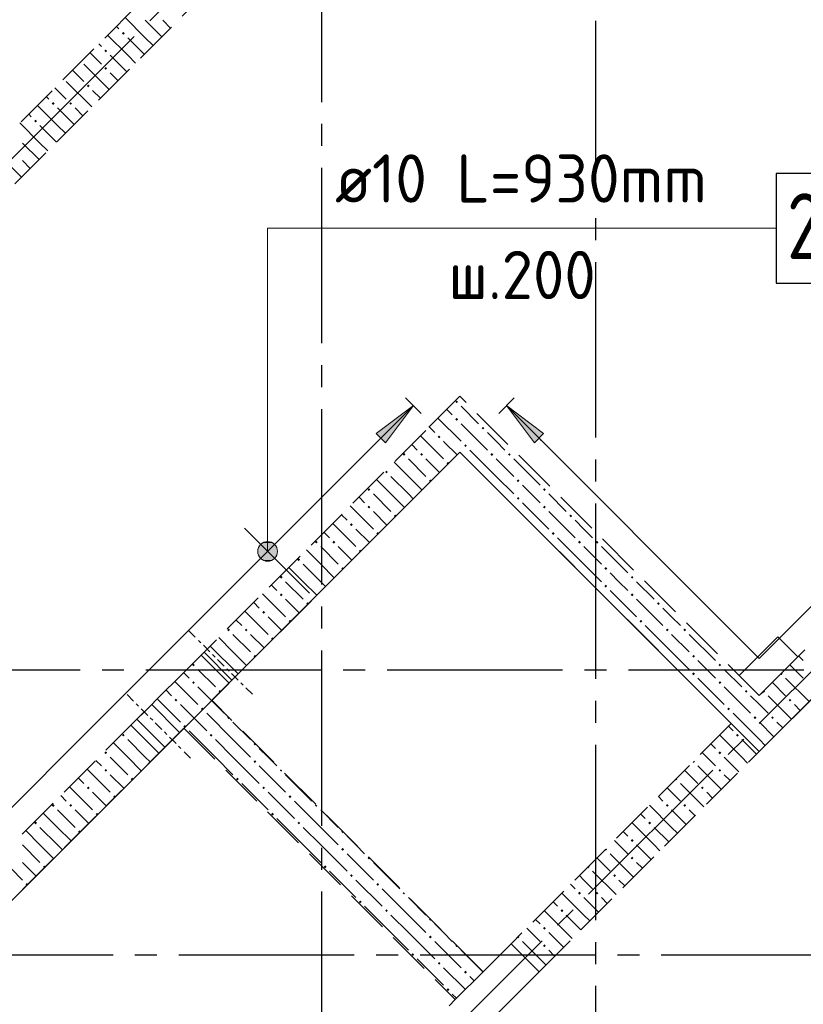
# Model space of a CAD drawing. Header units: millimetres. Extents: x 0 to 43617, y 0 to 59400.
# Tile 14 of 30: x 20448 to 24021, y 24306 to 28795. Entities that reach past the tile are written whole.
import ezdxf

# ---------------------------------------------------------------- set-up
doc = ezdxf.new("R2010")
doc.units = ezdxf.units.MM
doc.linetypes.add('______2', pattern=[270, 200, -70])
doc.linetypes.add('______5', pattern=[1100, 800, -100, 100, -100])
doc.layers.add('ЖБ Перекрытие верхний уровень', color=7, linetype='Continuous', lineweight=25, true_color=0xe0e0ff)
doc.layers.add('ЖБ Стена верхний уровень', color=7, linetype='Continuous', lineweight=25, true_color=0x006e00)
for name, color, linetype, lineweight in [('Макрос окна_ макрос двери', 7, 'Continuous', 18), ('Обрамление П-обр. равн.', 7, 'Continuous', 25), ('Оси', 40, '______5', 18), ('Позиционная метка линия выноска', 7, 'Continuous', 13), ('Позиционная метка номер позиции', 7, 'Continuous', 13)]:
    doc.layers.add(name, color=color, linetype=linetype, lineweight=lineweight)
doc.styles.add('ISOCPEUR', font='txt')

msp = doc.modelspace()

# ---------------------------------------------------------------- hatches: boundary and pattern name
at = {"layer": 'ЖБ Стена верхний уровень', "linetype": 'Continuous', "lineweight": 18, "transparency": 33554687}
for points in [[(20914.5, 28733.1), (20921, 28739.6), (20927.4, 28733.1), (20921, 28726.6)], [(20834.5, 28653.1), (20840.9, 28659.6), (20847.4, 28653.1), (20840.9, 28646.6)], [(20834.5, 28573.1), (20840.9, 28579.6), (20847.4, 28573.1), (20840.9, 28566.6)], [(20754.4, 28493.1), (20760.9, 28499.6), (20767.4, 28493.1), (20760.9, 28486.6)], [(20594.5, 28413.1), (20601, 28419.6), (20607.5, 28413.1), (20601, 28406.6)], [(20674.5, 28413.1), (20681, 28419.6), (20687.5, 28413.1), (20681, 28406.6)], [(20514.5, 28333.1), (20521, 28339.6), (20527.4, 28333.1), (20521, 28326.6)], [(22434.5, 27053.1), (22440.9, 27059.6), (22447.4, 27053.1), (22440.9, 27046.6)], [(22434.5, 26973.1), (22440.9, 26979.6), (22447.4, 26973.1), (22440.9, 26966.6)], [(22554.4, 26933.1), (22560.9, 26939.6), (22567.4, 26933.1), (22560.9, 26926.6)], [(22354.4, 26893.1), (22360.9, 26899.6), (22367.4, 26893.1), (22360.9, 26886.6)], [(22474.5, 26853.1), (22481, 26859.6), (22487.5, 26853.1), (22481, 26846.6)], [(22194.5, 26813.1), (22201, 26819.6), (22207.5, 26813.1), (22201, 26806.6)], [(22274.5, 26813.1), (22281, 26819.6), (22287.5, 26813.1), (22281, 26806.6)], [(22594.5, 26813.1), (22601, 26819.6), (22607.5, 26813.1), (22601, 26806.6)], [(22674.5, 26813.1), (22681, 26819.6), (22687.5, 26813.1), (22681, 26806.6)], [(22394.5, 26773.1), (22401, 26779.6), (22406.2, 26774.3), (22399.7, 26767.8)], [(22114.5, 26733.1), (22121, 26739.6), (22127.4, 26733.1), (22121, 26726.6)], [(22314.5, 26693.1), (22321, 26699.6), (22326.2, 26694.3), (22319.7, 26687.8)], [(22714.5, 26693.1), (22721, 26699.6), (22727.4, 26693.1), (22721, 26686.6)], [(22034.5, 26653.1), (22040.9, 26659.6), (22047.4, 26653.1), (22040.9, 26646.6)], [(22714.5, 26613.1), (22721, 26619.6), (22727.4, 26613.1), (22721, 26606.6)], [(22834.5, 26653.1), (22840.9, 26659.6), (22847.4, 26653.1), (22840.9, 26646.6)], [(22034.5, 26573.1), (22040.9, 26579.6), (22047.4, 26573.1), (22040.9, 26566.6)], [(22834.5, 26573.1), (22840.9, 26579.6), (22847.4, 26573.1), (22840.9, 26566.6)], [(22154.4, 26533.1), (22160.9, 26539.6), (22166.2, 26534.3), (22159.7, 26527.8)], [(22954.4, 26533.1), (22960.9, 26539.6), (22967.4, 26533.1), (22960.9, 26526.6)], [(21954.4, 26493.1), (21960.9, 26499.6), (21967.4, 26493.1), (21960.9, 26486.6)], [(22074.5, 26453.1), (22081, 26459.6), (22086.2, 26454.3), (22079.7, 26447.9)], [(22874.5, 26453.1), (22881, 26459.6), (22887.5, 26453.1), (22881, 26446.6)], [(21794.5, 26413.1), (21801, 26419.6), (21807.5, 26413.1), (21801, 26406.6)], [(21874.5, 26413.1), (21881, 26419.6), (21887.5, 26413.1), (21881, 26406.6)], [(22994.5, 26413.1), (23001, 26419.6), (23007.5, 26413.1), (23001, 26406.6)], [(23074.5, 26413.1), (23081, 26419.6), (23087.5, 26413.1), (23081, 26406.6)], [(21994.5, 26373.1), (22001, 26379.6), (22006.2, 26374.3), (21999.7, 26367.8)], [(21714.5, 26333.1), (21721, 26339.6), (21727.4, 26333.1), (21721, 26326.6)], [(21914.5, 26293.1), (21921, 26299.6), (21926.2, 26294.3), (21919.7, 26287.8)], [(23114.5, 26293.1), (23121, 26299.6), (23127.4, 26293.1), (23121, 26286.6)], [(21634.5, 26253.1), (21640.9, 26259.6), (21647.4, 26253.1), (21640.9, 26246.6)], [(23114.5, 26213.1), (23121, 26219.6), (23127.4, 26213.1), (23121, 26206.6)], [(23234.5, 26253.1), (23240.9, 26259.6), (23247.4, 26253.1), (23240.9, 26246.6)], [(21634.5, 26173.1), (21640.9, 26179.6), (21647.4, 26173.1), (21640.9, 26166.6)], [(23234.5, 26173.1), (23240.9, 26179.6), (23247.4, 26173.1), (23240.9, 26166.6)], [(21754.4, 26133.1), (21760.9, 26139.6), (21766.2, 26134.3), (21759.7, 26127.8)], [(23354.4, 26133.1), (23360.9, 26139.6), (23367.4, 26133.1), (23360.9, 26126.6)], [(21554.4, 26093.1), (21560.9, 26099.6), (21567.4, 26093.1), (21560.9, 26086.6)], [(21674.5, 26053.1), (21681, 26059.6), (21686.2, 26054.3), (21679.7, 26047.9)], [(23274.5, 26053.1), (23281, 26059.6), (23287.5, 26053.1), (23281, 26046.6)], [(21394.5, 26013.1), (21401, 26019.6), (21407.5, 26013.1), (21401, 26006.6)], [(21474.5, 26013.1), (21481, 26019.6), (21487.5, 26013.1), (21481, 26006.6)], [(23394.5, 26013.1), (23401, 26019.6), (23407.5, 26013.1), (23401, 26006.6)], [(23474.5, 26013.1), (23481, 26019.6), (23487.5, 26013.1), (23481, 26006.6)], [(21594.5, 25973.1), (21601, 25979.6), (21606.2, 25974.3), (21599.7, 25967.8)], [(21319.2, 25937.9), (21321, 25939.6), (21327.4, 25933.1), (21325.7, 25931.4)], [(21234.5, 25853.1), (21240.9, 25859.6), (21247.4, 25853.1), (21240.9, 25846.6)], [(21514.5, 25893.1), (21521, 25899.6), (21526.2, 25894.3), (21519.7, 25887.8)], [(23514.5, 25893.1), (23521, 25899.6), (23527.4, 25893.1), (23521, 25886.6)], [(23634.5, 25853.1), (23640.9, 25859.6), (23647.4, 25853.1), (23640.9, 25846.6)], [(23514.5, 25813.1), (23521, 25819.6), (23527.4, 25813.1), (23521, 25806.6)], [(23923.7, 25816.9), (23927.4, 25813.1), (23921, 25806.6), (23917.2, 25810.4)], [(21234.5, 25773.1), (21239, 25777.7), (21245.5, 25771.2), (21240.9, 25766.6)], [(21239, 25777.7), (21240.9, 25779.6), (21247.4, 25773.1), (21245.5, 25771.2)], [(23634.5, 25773.1), (23640.9, 25779.6), (23647.4, 25773.1), (23640.9, 25766.6)], [(21354.4, 25733.1), (21360.9, 25739.6), (21366.2, 25734.4), (21359.7, 25727.9)], [(23754.4, 25733.1), (23760.9, 25739.6), (23767.4, 25733.1), (23760.9, 25726.6)], [(23843.7, 25736.9), (23847.4, 25733.1), (23840.9, 25726.6), (23837.2, 25730.4)], [(21154.4, 25693.1), (21160.9, 25699.6), (21167.4, 25693.1), (21160.9, 25686.6)], [(23954.4, 25693.1), (23960.9, 25699.6), (23967.4, 25693.1), (23960.9, 25686.6)], [(21274.5, 25653.1), (21281, 25659.6), (21287.5, 25653.1), (21281, 25646.6)], [(23674.5, 25653.1), (23681, 25659.6), (23687.5, 25653.1), (23681, 25646.6)], [(21394.5, 25613.1), (21399, 25617.7), (21405.5, 25611.2), (21401, 25606.6)], [(23794.5, 25613.1), (23801, 25619.6), (23807.5, 25613.1), (23801, 25606.6)], [(23874.5, 25613.1), (23881, 25619.6), (23887.5, 25613.1), (23881, 25606.6)], [(21194.5, 25573.1), (21201, 25579.6), (21207.5, 25573.1), (21201, 25566.6)], [(20914.5, 25533.1), (20921, 25539.6), (20927.4, 25533.1), (20921, 25526.6)], [(21314.5, 25533.1), (21321, 25539.6), (21327.4, 25533.1), (21321, 25526.6)], [(21514.5, 25493.1), (21519, 25497.7), (21525.5, 25491.2), (21521, 25486.6)], [(23714.5, 25533.1), (23721, 25539.6), (23727.4, 25533.1), (23721, 25526.6)], [(20834.5, 25453.1), (20840.9, 25459.6), (20847.4, 25453.1), (20840.9, 25446.6)], [(23634.5, 25453.1), (23640.9, 25459.6), (23647.4, 25453.1), (23640.9, 25446.6)], [(21514.5, 25413.1), (21521, 25419.6), (21527.4, 25413.1), (21521, 25406.6)], [(23523.7, 25416.9), (23527.4, 25413.1), (23521, 25406.6), (23517.2, 25410.4)], [(20834.5, 25373.1), (20840.9, 25379.6), (20847.4, 25373.1), (20840.9, 25366.6)], [(21634.5, 25373.1), (21639, 25377.7), (21645.5, 25371.2), (21640.9, 25366.6)], [(23634.5, 25373.1), (23640.9, 25379.6), (23647.4, 25373.1), (23640.9, 25366.6)], [(20954.4, 25333.1), (20960.9, 25339.6), (20966.2, 25334.4), (20959.7, 25327.8)], [(21434.5, 25333.1), (21440.9, 25339.6), (21447.4, 25333.1), (21440.9, 25326.6)], [(23443.7, 25336.9), (23447.4, 25333.1), (23440.9, 25326.6), (23437.2, 25330.4)], [(20754.4, 25293.1), (20760.9, 25299.6), (20767.4, 25293.1), (20760.9, 25286.6)], [(21554.4, 25293.1), (21560.9, 25299.6), (21567.4, 25293.1), (21560.9, 25286.6)], [(23554.4, 25293.1), (23560.9, 25299.6), (23567.4, 25293.1), (23560.9, 25286.6)], [(20874.5, 25253.1), (20881, 25259.6), (20886.2, 25254.3), (20879.7, 25247.9)], [(21674.5, 25253.1), (21681, 25259.6), (21687.5, 25253.1), (21681, 25246.6)], [(20594.5, 25213.1), (20601, 25219.6), (20607.5, 25213.1), (20601, 25206.6)], [(20674.5, 25213.1), (20681, 25219.6), (20687.5, 25213.1), (20681, 25206.6)], [(21794.5, 25213.1), (21799, 25217.7), (21805.5, 25211.2), (21801, 25206.6)], [(23394.5, 25213.1), (23401, 25219.6), (23407.5, 25213.1), (23401, 25206.6)], [(23474.5, 25213.1), (23481, 25219.6), (23487.5, 25213.1), (23481, 25206.6)], [(20514.5, 25133.1), (20521, 25139.6), (20527.4, 25133.1), (20521, 25126.6)], [(20794.5, 25173.1), (20801, 25179.6), (20806.2, 25174.3), (20799.7, 25167.8)], [(21594.5, 25173.1), (21601, 25179.6), (21607.5, 25173.1), (21601, 25166.6)], [(21714.5, 25133.1), (21721, 25139.6), (21727.4, 25133.1), (21721, 25126.6)], [(23314.5, 25133.1), (23321, 25139.6), (23327.4, 25133.1), (23321, 25126.6)], [(20714.5, 25093.1), (20721, 25099.6), (20726.2, 25094.3), (20719.7, 25087.8)], [(21914.5, 25093.1), (21919, 25097.7), (21925.5, 25091.2), (21921, 25086.6)], [(23234.5, 25053.1), (23240.9, 25059.6), (23247.4, 25053.1), (23240.9, 25046.6)], [(21914.5, 25013.1), (21921, 25019.6), (21927.4, 25013.1), (21921, 25006.6)], [(23123.7, 25016.9), (23127.4, 25013.1), (23121, 25006.6), (23117.2, 25010.4)], [(22034.5, 24973.1), (22039, 24977.7), (22045.5, 24971.2), (22040.9, 24966.6)], [(23234.5, 24973.1), (23240.9, 24979.6), (23247.4, 24973.1), (23240.9, 24966.6)], [(20554.4, 24933.1), (20560.9, 24939.6), (20566.2, 24934.4), (20559.7, 24927.8)], [(21834.5, 24933.1), (21840.9, 24939.6), (21847.4, 24933.1), (21840.9, 24926.6)], [(23043.7, 24936.9), (23047.4, 24933.1), (23040.9, 24926.6), (23037.2, 24930.4)], [(21954.4, 24893.1), (21960.9, 24899.6), (21967.4, 24893.1), (21960.9, 24886.6)], [(23154.4, 24893.1), (23160.9, 24899.6), (23167.4, 24893.1), (23160.9, 24886.6)], [(20474.5, 24853.1), (20481, 24859.6), (20486.2, 24854.3), (20479.7, 24847.9)], [(22074.5, 24853.1), (22081, 24859.6), (22087.5, 24853.1), (22081, 24846.6)], [(21994.5, 24773.1), (22001, 24779.6), (22007.5, 24773.1), (22001, 24766.6)], [(22194.5, 24813.1), (22199, 24817.7), (22205.5, 24811.2), (22201, 24806.6)], [(22994.5, 24813.1), (23001, 24819.6), (23007.5, 24813.1), (23001, 24806.6)], [(23074.5, 24813.1), (23081, 24819.6), (23087.5, 24813.1), (23081, 24806.6)], [(22114.5, 24733.1), (22121, 24739.6), (22127.4, 24733.1), (22121, 24726.6)], [(22914.5, 24733.1), (22921, 24739.6), (22927.4, 24733.1), (22921, 24726.6)], [(22314.5, 24693.1), (22319, 24697.7), (22325.5, 24691.2), (22321, 24686.6)], [(22834.5, 24653.1), (22840.9, 24659.6), (22847.4, 24653.1), (22840.9, 24646.6)], [(22314.5, 24613.1), (22321, 24619.6), (22327.4, 24613.1), (22321, 24606.6)], [(22723.7, 24616.9), (22727.4, 24613.1), (22721, 24606.6), (22717.2, 24610.4)], [(22434.5, 24573.1), (22439, 24577.7), (22445.5, 24571.2), (22440.9, 24566.6)], [(22834.5, 24573.1), (22840.9, 24579.6), (22847.4, 24573.1), (22840.9, 24566.6)], [(22234.5, 24533.1), (22240.9, 24539.6), (22247.4, 24533.1), (22240.9, 24526.6)], [(22354.4, 24493.1), (22360.9, 24499.6), (22367.4, 24493.1), (22360.9, 24486.6)], [(22474.5, 24453.1), (22481, 24459.6), (22487.5, 24453.1), (22481, 24446.6)], [(22394.5, 24373.1), (22401, 24379.6), (22407.5, 24373.1), (22401, 24366.6)]]:
    msp.add_hatch(color=7, dxfattribs=at).paths.add_polyline_path(points, flags=16)
at = {"layer": 'Позиционная метка линия выноска', "linetype": 'Continuous', "lineweight": 13, "transparency": 33554687}
msp.add_hatch(color=7, dxfattribs=at).paths.add_polyline_path([(22116.3, 26866.2), (22243.5, 27035.9), (22073.8, 26908.7)])
msp.add_hatch(color=7, dxfattribs=at).paths.add_polyline_path([(22795.1, 26866.2), (22667.8, 27035.9), (22837.5, 26908.7)], flags=16)
at = {"layer": 'Позиционная метка номер позиции', "linetype": 'Continuous', "lineweight": 13, "transparency": 33554687}
for points in [[(21540.2, 26393.8), (21617.6, 26393.8), (21601.4, 26410)], [(21540.2, 26393.8), (21601.4, 26410), (21556.4, 26410)], [(21556.4, 26410), (21601.4, 26410), (21578.9, 26416.3)], [(21533.9, 26371.3), (21623.9, 26371.3), (21617.6, 26393.8)], [(21533.9, 26371.3), (21617.6, 26393.8), (21540.2, 26393.8)], [(21540.2, 26348.8), (21623.9, 26371.3), (21533.9, 26371.3)], [(21540.2, 26348.8), (21617.6, 26348.8), (21623.9, 26371.3)], [(21556.4, 26332.6), (21617.6, 26348.8), (21540.2, 26348.8)], [(21556.4, 26332.6), (21601.4, 26332.6), (21617.6, 26348.8)], [(21601.4, 26332.6), (21556.4, 26332.6), (21578.9, 26326.3)]]:
    msp.add_hatch(color=7, dxfattribs=at).paths.add_polyline_path(points)

# ---------------------------------------------------------------- linework, layer by layer
at = {"layer": 'ЖБ Перекрытие верхний уровень', "color": 7, "linetype": 'Continuous', "lineweight": 18, "transparency": 33554687}
for p, q in [((22455.7, 26823.8), (19316.1, 23684.2)), ((23693.1, 25586.4), (22455.7, 26823.8)), ((24778.5, 26417.2), (23820.4, 25459.1)), ((23905.2, 25982.3), (23728.5, 25805.6)), ((23997.2, 25890.4), (23905.2, 25982.3)), ((23820.4, 25713.6), (23997.2, 25890.4)), ((23728.5, 25805.6), (23820.4, 25713.6)), ((23820.4, 25459.1), (23693.1, 25586.4))]:
    msp.add_line(p, q, dxfattribs=at)
at = {"layer": 'ЖБ Стена верхний уровень', "color": 251, "linetype": '______2', "lineweight": 13, "true_color": 0x656565, "transparency": 33554687}
for p, q in [((23650.7, 31526.1), (17435.2, 25310.6)), ((17562.5, 25183.3), (23778, 31398.8)), ((22455.7, 27078.4), (22300.1, 26922.8)), ((23820.4, 25713.6), (22455.7, 27078.4)), ((22300.1, 26922.8), (21317.2, 25939.9)), ((21444.5, 25812.6), (22455.7, 26823.8)), ((22455.7, 26823.8), (23693.1, 25586.4)), ((24410.8, 26304.1), (23820.4, 25713.6)), ((23947.7, 25586.4), (24538.1, 26176.8)), ((21289, 25911.6), (21197, 25819.7)), ((21289, 25911.6), (21416.2, 25784.4)), ((21289, 25911.6), (21416.2, 25784.4)), ((21444.5, 25812.6), (21317.2, 25939.9)), ((21444.5, 25812.6), (21317.2, 25939.9)), ((21197, 25819.7), (21069.8, 25692.4)), ((21324.3, 25692.4), (21416.2, 25784.4)), ((21069.8, 25692.4), (21050.3, 25673)), ((22561.7, 24455), (21324.3, 25692.4)), ((21177.6, 25545.7), (21050.3, 25673)), ((20983.1, 25605.8), (19188.9, 23811.5)), ((20983.1, 25605.8), (21110.4, 25478.5)), ((21177.6, 25545.7), (21197, 25565.1)), ((21197, 25565.1), (22434.5, 24327.7)), ((23693.1, 25586.4), (22689, 24582.3)), ((23820.4, 25459.1), (23947.7, 25586.4)), ((19316.1, 23684.2), (21110.4, 25478.5)), ((22816.3, 24455), (23820.4, 25459.1)), ((22816.3, 24455), (22689, 24582.3)), ((22434.5, 24327.7), (22561.7, 24455))]:
    msp.add_line(p, q, dxfattribs=at)
at = {"layer": 'ЖБ Стена верхний уровень', "color": 9, "linetype": 'Continuous', "lineweight": 18, "true_color": 0xc7c7c7, "transparency": 33554687}
for p, q in [((21021, 28713.1), (20929.4, 28804.7)), ((21021, 28793.1), (21096.6, 28717.4)), ((21101, 28793.1), (21136.6, 28757.4)), ((20889.4, 28764.7), (20901, 28753.1)), ((20809.4, 28684.7), (20821, 28673.1)), ((20940.9, 28633.1), (20849.4, 28724.7)), ((20940.9, 28713.1), (21016.6, 28637.4)), ((21021, 28713.1), (21056.6, 28677.4)), ((20781, 28633.1), (20769.4, 28644.7)), ((20821, 28593.1), (20781, 28633.1)), ((20860.9, 28633.1), (20936.6, 28557.4)), ((20940.9, 28633.1), (20976.6, 28597.4)), ((20689.4, 28564.7), (20740.9, 28513.1)), ((20740.9, 28593.1), (20856.6, 28477.4)), ((20860.9, 28553.1), (20896.6, 28517.4)), ((20660.9, 28513.1), (20776.6, 28397.4)), ((20621, 28473.1), (20609.4, 28484.7)), ((20660.9, 28433.1), (20621, 28473.1)), ((20781, 28473.1), (20816.6, 28437.4)), ((20569.4, 28444.7), (20581, 28433.1)), ((20621, 28313.1), (20529.4, 28404.7)), ((20621, 28393.1), (20696.6, 28317.4)), ((20701, 28393.1), (20736.6, 28357.4)), ((20489.4, 28364.7), (20501, 28353.1)), ((20540.9, 28233.1), (20449.4, 28324.7)), ((20540.9, 28313.1), (20616.6, 28237.4)), ((20621, 28313.1), (20656.6, 28277.4)), ((20340.9, 28193.1), (20456.6, 28077.4)), ((20460.9, 28233.1), (20536.6, 28157.4)), ((20540.9, 28233.1), (20576.6, 28197.4)), ((20460.9, 28153.1), (20496.6, 28117.4)), ((22460.9, 27033.1), (22540.9, 26953.1)), ((22355.7, 26978.4), (22460.9, 26873.1)), ((22421, 26993.1), (22395.7, 27018.4)), ((22315.7, 26938.4), (22340.9, 26913.1)), ((22460.9, 26953.1), (22581, 26833.1)), ((22275.7, 26898.4), (22381, 26793.1)), ((22621, 26873.1), (22581, 26913.1)), ((22260.9, 26833.1), (22235.7, 26858.4)), ((22381, 26873.1), (22385.8, 26868.3)), ((22385.8, 26868.3), (22443, 26811.1)), ((22660.9, 26833.1), (22621, 26873.1)), ((22621, 26713.1), (22501, 26833.1)), ((22221, 26713.1), (22155.7, 26778.4)), ((22221, 26793.1), (22301, 26713.1)), ((22301, 26793.1), (22363, 26731.1)), ((22621, 26793.1), (22701, 26713.1)), ((22701, 26793.1), (22821, 26673.1)), ((22140.9, 26713.1), (22221, 26633.1)), ((22221, 26713.1), (22283, 26651.1)), ((22621, 26713.1), (22701, 26633.1)), ((22140.9, 26633.1), (22075.7, 26698.4)), ((22781, 26633.1), (22740.9, 26673.1)), ((22060.9, 26633.1), (22140.9, 26553.1)), ((22140.9, 26633.1), (22203, 26571.1)), ((22221, 26633.1), (22243, 26611.1)), ((22821, 26593.1), (22781, 26633.1)), ((22860.9, 26633.1), (22940.9, 26553.1)), ((21955.7, 26578.4), (22060.9, 26473.1)), ((22021, 26593.1), (21995.7, 26618.4)), ((22740.9, 26593.1), (22860.9, 26473.1)), ((21915.7, 26538.4), (21940.9, 26513.1)), ((22060.9, 26553.1), (22123, 26491.1)), ((22860.9, 26553.1), (22981, 26433.1)), ((21875.7, 26498.4), (21981, 26393.1)), ((23021, 26473.1), (22981, 26513.1)), ((21860.9, 26433.1), (21835.7, 26458.4)), ((21981, 26473.1), (22043, 26411.1)), ((23060.9, 26433.1), (23021, 26473.1)), ((23021, 26313.1), (22901, 26433.1)), ((21821, 26313.1), (21755.7, 26378.4)), ((21821, 26393.1), (21901, 26313.1)), ((21901, 26393.1), (21963, 26331.1)), ((23021, 26393.1), (23101, 26313.1)), ((23101, 26393.1), (23221, 26273.1)), ((21740.9, 26313.1), (21821, 26233.1)), ((21821, 26313.1), (21883, 26251.1)), ((23021, 26313.1), (23101, 26233.1)), ((21740.9, 26233.1), (21675.7, 26298.4)), ((23181, 26233.1), (23140.9, 26273.1)), ((21621, 26193.1), (21595.7, 26218.4)), ((21660.9, 26233.1), (21740.9, 26153.1)), ((21740.9, 26233.1), (21803, 26171.1)), ((21821, 26233.1), (21843, 26211.1)), ((23221, 26193.1), (23181, 26233.1)), ((23260.9, 26233.1), (23340.9, 26153.1)), ((21555.7, 26178.4), (21660.9, 26073.1)), ((23140.9, 26193.1), (23260.9, 26073.1)), ((21515.7, 26138.4), (21540.9, 26113.1)), ((21660.9, 26153.1), (21723, 26091.1)), ((23260.9, 26153.1), (23381, 26033.1)), ((21475.7, 26098.4), (21581, 25993.1)), ((23421, 26073.1), (23381, 26113.1)), ((21460.9, 26033.1), (21435.7, 26058.4)), ((21581, 26073.1), (21643, 26011.1)), ((23460.9, 26033.1), (23421, 26073.1)), ((21421, 25993.1), (21501, 25913.1)), ((21501, 25993.1), (21563, 25931.1)), ((23421, 25913.1), (23301, 26033.1)), ((23421, 25993.1), (23501, 25913.1)), ((23501, 25993.1), (23621, 25873.1)), ((21421, 25913.1), (21355.7, 25978.4)), ((21421, 25913.1), (21483, 25851.1)), ((23421, 25913.1), (23501, 25833.1)), ((21340.9, 25833.1), (21275.7, 25898.4)), ((23581, 25833.1), (23540.9, 25873.1)), ((24000.4, 25893.7), (24021, 25873.1)), ((21221, 25793.1), (21195.7, 25818.4)), ((21260.9, 25833.1), (21340.9, 25753.1)), ((21340.9, 25833.1), (21403, 25771.1)), ((23621, 25793.1), (23581, 25833.1)), ((23660.9, 25833.1), (23740.9, 25753.1)), ((23981, 25833.1), (23960.4, 25853.7)), ((24021, 25793.1), (23981, 25833.1)), ((21155.7, 25778.4), (21260.9, 25673.1)), ((23540.9, 25793.1), (23660.9, 25673.1)), ((23880.4, 25773.7), (23940.9, 25713.1)), ((21115.7, 25738.4), (21140.9, 25713.1)), ((21260.9, 25753.1), (21381, 25633.1)), ((23660.9, 25753.1), (23781, 25633.1)), ((21075.7, 25698.4), (21181, 25593.1)), ((23821, 25673.1), (23781, 25713.1)), ((21181, 25673.1), (21301, 25553.1)), ((21421, 25513.1), (21301, 25633.1)), ((23821, 25513.1), (23701, 25633.1)), ((23860.9, 25633.1), (23821, 25673.1)), ((21421, 25593.1), (21501, 25513.1)), ((23821, 25593.1), (23887.7, 25526.4)), ((23901, 25593.1), (23927.7, 25566.4)), ((21021, 25513.1), (20955.7, 25578.4)), ((21340.9, 25433.1), (21221, 25553.1)), ((23680.4, 25573.7), (23701, 25553.1)), ((20940.9, 25433.1), (20875.7, 25498.4)), ((20940.9, 25513.1), (21021, 25433.1)), ((21021, 25513.1), (21083, 25451.1)), ((21340.9, 25513.1), (21421, 25433.1)), ((21421, 25513.1), (21501, 25433.1)), ((23740.9, 25433.1), (23640.4, 25533.7)), ((23740.9, 25513.1), (23807.7, 25446.4)), ((23821, 25513.1), (23847.7, 25486.4)), ((21581, 25433.1), (21540.9, 25473.1)), ((23581, 25433.1), (23560.4, 25453.7)), ((23600.4, 25493.7), (23621, 25473.1)), ((20821, 25393.1), (20795.7, 25418.4)), ((20860.9, 25433.1), (20940.9, 25353.1)), ((20940.9, 25433.1), (21003, 25371.1)), ((21021, 25433.1), (21043, 25411.1)), ((21340.9, 25433.1), (21421, 25353.1)), ((21421, 25433.1), (21540.9, 25313.1)), ((21621, 25393.1), (21581, 25433.1)), ((23621, 25393.1), (23581, 25433.1)), ((23660.9, 25433.1), (23727.7, 25366.4)), ((23740.9, 25433.1), (23767.7, 25406.4)), ((20755.7, 25378.4), (20860.9, 25273.1)), ((21540.9, 25393.1), (21660.9, 25273.1)), ((23480.4, 25373.7), (23540.9, 25313.1)), ((23540.9, 25393.1), (23647.7, 25286.4)), ((20715.7, 25338.4), (20740.9, 25313.1)), ((20860.9, 25353.1), (20923, 25291.1)), ((21660.9, 25353.1), (21781, 25233.1)), ((23660.9, 25353.1), (23687.7, 25326.4)), ((20675.7, 25298.4), (20781, 25193.1)), ((20781, 25273.1), (20843, 25211.1)), ((21460.9, 25313.1), (21581, 25193.1)), ((21581, 25273.1), (21701, 25153.1)), ((23421, 25273.1), (23400.4, 25293.7)), ((23460.9, 25233.1), (23421, 25273.1)), ((23460.9, 25313.1), (23567.7, 25206.4)), ((23581, 25273.1), (23607.7, 25246.4)), ((20660.9, 25233.1), (20635.7, 25258.4)), ((21821, 25113.1), (21701, 25233.1)), ((23360.4, 25253.7), (23381, 25233.1)), ((20621, 25193.1), (20701, 25113.1)), ((20701, 25193.1), (20763, 25131.1)), ((21821, 25193.1), (21901, 25113.1)), ((23421, 25113.1), (23320.4, 25213.7)), ((23421, 25193.1), (23487.7, 25126.4)), ((23501, 25193.1), (23527.7, 25166.4)), ((20621, 25113.1), (20555.7, 25178.4)), ((21740.9, 25033.1), (21621, 25153.1)), ((23280.4, 25173.7), (23301, 25153.1)), ((20540.9, 25033.1), (20475.7, 25098.4)), ((20540.9, 25113.1), (20621, 25033.1)), ((20621, 25113.1), (20683, 25051.1)), ((21740.9, 25113.1), (21821, 25033.1)), ((21821, 25113.1), (21901, 25033.1)), ((23200.4, 25093.7), (23221, 25073.1)), ((23340.9, 25033.1), (23240.4, 25133.7)), ((23340.9, 25113.1), (23407.7, 25046.4)), ((23421, 25113.1), (23447.7, 25086.4)), ((21981, 25033.1), (21940.9, 25073.1)), ((23181, 25033.1), (23160.4, 25053.7)), ((20460.9, 25033.1), (20540.9, 24953.1)), ((20540.9, 25033.1), (20603, 24971.1)), ((20621, 25033.1), (20643, 25011.1)), ((21740.9, 25033.1), (21821, 24953.1)), ((21821, 25033.1), (21940.9, 24913.1)), ((22021, 24993.1), (21981, 25033.1)), ((23221, 24993.1), (23181, 25033.1)), ((23260.9, 25033.1), (23327.7, 24966.4)), ((23340.9, 25033.1), (23367.7, 25006.4)), ((20355.7, 24978.4), (20460.9, 24873.1)), ((21940.9, 24993.1), (22060.9, 24873.1)), ((23080.4, 24973.7), (23140.9, 24913.1)), ((23140.9, 24993.1), (23247.7, 24886.4)), ((20460.9, 24953.1), (20523, 24891.1)), ((22060.9, 24953.1), (22181, 24833.1)), ((23260.9, 24953.1), (23287.7, 24926.4)), ((21860.9, 24913.1), (21981, 24793.1)), ((21981, 24873.1), (22101, 24753.1)), ((23021, 24873.1), (23000.4, 24893.7)), ((23060.9, 24833.1), (23021, 24873.1)), ((23060.9, 24913.1), (23167.7, 24806.4)), ((23181, 24873.1), (23207.7, 24846.4)), ((22221, 24713.1), (22101, 24833.1)), ((22960.4, 24853.7), (22981, 24833.1)), ((22221, 24793.1), (22301, 24713.1)), ((23021, 24713.1), (22920.4, 24813.7)), ((23021, 24793.1), (23087.7, 24726.4)), ((23101, 24793.1), (23127.7, 24766.4)), ((22140.9, 24633.1), (22021, 24753.1)), ((22880.4, 24773.7), (22901, 24753.1)), ((22140.9, 24713.1), (22221, 24633.1)), ((22221, 24713.1), (22301, 24633.1)), ((22800.4, 24693.7), (22821, 24673.1)), ((22940.9, 24633.1), (22840.4, 24733.7)), ((22940.9, 24713.1), (23007.7, 24646.4)), ((23021, 24713.1), (23047.7, 24686.4)), ((22381, 24633.1), (22340.9, 24673.1)), ((22781, 24633.1), (22760.4, 24653.7)), ((22140.9, 24633.1), (22221, 24553.1)), ((22221, 24633.1), (22340.9, 24513.1)), ((22421, 24593.1), (22381, 24633.1)), ((22821, 24593.1), (22781, 24633.1)), ((22860.9, 24633.1), (22927.7, 24566.4)), ((22940.9, 24633.1), (22967.7, 24606.4)), ((22340.9, 24593.1), (22460.9, 24473.1)), ((22740.9, 24593.1), (22847.7, 24486.4)), ((22260.9, 24513.1), (22381, 24393.1)), ((22460.9, 24553.1), (22560.4, 24453.7)), ((22860.9, 24553.1), (22887.7, 24526.4)), ((22381, 24473.1), (22480.4, 24373.7)), ((22520.4, 24413.7), (22501, 24433.1)), ((22440.4, 24333.7), (22421, 24353.1))]:
    msp.add_line(p, q, dxfattribs=at)
at = {"layer": 'ЖБ Стена верхний уровень', "color": 251, "linetype": '______2', "lineweight": 18, "true_color": 0x656565, "transparency": 33554687}
for points in [[(21219.1, 26009.8), (21248.7, 25980.2), (21219.1, 26009.8)], [(21274.9, 25953.9), (21263.4, 25965.4), (21274.9, 25953.9)], [(21285.9, 25943), (21315.5, 25913.4), (21285.9, 25943)], [(21339.1, 25889.7), (21327.6, 25901.2), (21339.1, 25889.7)], [(21350.8, 25878), (21380.4, 25848.5), (21350.8, 25878)], [(21403.8, 25825), (21392.3, 25836.5), (21403.8, 25825)], [(21414.8, 25814.1), (21444.4, 25784.5), (21414.8, 25814.1)], [(21468, 25760.8), (21456.5, 25772.3), (21468, 25760.8)], [(21479.7, 25749.1), (21509.3, 25719.6), (21479.7, 25749.1)]]:
    msp.add_lwpolyline(points, dxfattribs=at)
at = {"layer": 'ЖБ Стена верхний уровень', "color": 251, "linetype": '______2', "lineweight": 13, "true_color": 0x656565, "transparency": 33554687}
for points in [[(21219.1, 26009.8), (21248.7, 25980.2), (21219.1, 26009.8)], [(21274.9, 25953.9), (21263.4, 25965.4), (21274.9, 25953.9)], [(21285.9, 25943), (21315.5, 25913.4), (21285.9, 25943)], [(21339.1, 25889.7), (21327.6, 25901.2), (21339.1, 25889.7)], [(21350.8, 25878), (21380.4, 25848.5), (21350.8, 25878)], [(21403.8, 25825), (21392.3, 25836.5), (21403.8, 25825)], [(21414.8, 25814.1), (21444.4, 25784.5), (21414.8, 25814.1)], [(21468, 25760.8), (21456.5, 25772.3), (21468, 25760.8)], [(21479.7, 25749.1), (21509.3, 25719.6), (21479.7, 25749.1)], [(20967.4, 25688.7), (20937.8, 25718.3), (20967.4, 25688.7)], [(20979.1, 25677), (20990.6, 25665.6), (20979.1, 25677)], [(21032.3, 25623.8), (21002.7, 25653.4), (21032.3, 25623.8)], [(21043.3, 25612.8), (21054.8, 25601.4), (21043.3, 25612.8)], [(21096.3, 25559.8), (21066.7, 25589.4), (21096.3, 25559.8)], [(21108, 25548.1), (21119.5, 25536.7), (21108, 25548.1)], [(21161.2, 25494.9), (21131.6, 25524.5), (21161.2, 25494.9)], [(21172.2, 25483.9), (21183.7, 25472.5), (21172.2, 25483.9)], [(21228, 25428.1), (21198.4, 25457.7), (21228, 25428.1)]]:
    msp.add_lwpolyline(points, dxfattribs=at)
at = {"layer": 'ЖБ Стена верхний уровень', "color": 9, "linetype": 'Continuous', "lineweight": 18, "true_color": 0xc7c7c7, "transparency": 33554687}
for points in [[(23940.9, 25793.1), (24047.7, 25686.4), (24047.7, 25686.4)], [(23860.9, 25713.1), (23967.7, 25606.4), (23967.7, 25606.4)], [(23981, 25673.1), (24007.7, 25646.4), (24007.7, 25646.4)]]:
    msp.add_lwpolyline(points, dxfattribs=at)
at = {"layer": 'Макрос окна_ макрос двери', "color": 7, "linetype": 'Continuous', "lineweight": -3, "transparency": 33554687}
for p, q in [((21317.2, 25939.9), (21289, 25911.6)), ((21317.2, 25939.9), (21289, 25911.6)), ((21416.2, 25784.4), (21444.5, 25812.6)), ((21416.2, 25784.4), (21444.5, 25812.6)), ((21050.3, 25673), (20983.1, 25605.8)), ((21030.9, 25653.5), (21002.6, 25625.3)), ((21129.9, 25498), (21177.6, 25545.7)), ((21110.4, 25478.5), (21129.9, 25498)), ((21129.9, 25498), (21158.1, 25526.3)), ((22689, 24582.3), (22561.7, 24455)), ((22533.5, 24172.1), (22816.3, 24455)), ((22434.5, 24327.7), (22406.2, 24299.4))]:
    msp.add_line(p, q, dxfattribs=at)
at = {"layer": 'Обрамление П-обр. равн.', "color": 7, "linetype": 'Continuous', "lineweight": 13, "transparency": 33554687}
msp.add_line((21866.2, 27844.1), (23798.2, 27844.1), dxfattribs=at)
at = {"layer": 'Обрамление П-обр. равн.', "color": 7, "linetype": 'Continuous', "lineweight": 25, "transparency": 33554687}
msp.add_line((21769.8, 26180.3), (21472.8, 26477.3), dxfattribs=at)
msp.add_lwpolyline([(23897.2, 27594.1), (24207.2, 27594.1), (24207.2, 28094.1), (23897.2, 28094.1), (23897.2, 27594.1)], dxfattribs=at)
at = {"layer": 'Оси', "color": 8, "linetype": '______5', "lineweight": -3, "transparency": 33554687}
for p, q in [((21824, 57820), (21824, 7100)), ((23074, 50790), (23074, 7100)), ((9515.6, 17263.7), (28171.9, 35920)), ((12153.1, 13919.1), (31163, 32929)), ((29524, 25830), (4600, 25830)), ((34074, 24530), (4600, 24530)), ((34074, 24530), (4600, 24530))]:
    msp.add_line(p, q, dxfattribs=at)
at = {"layer": 'Позиционная метка линия выноска', "color": 251, "linetype": 'Continuous', "lineweight": 13, "true_color": 0x494949, "transparency": 33554687}
for p, q in [((22278.9, 27000.6), (22208.2, 27071.3)), ((22632.5, 27000.6), (22703.2, 27071.3)), ((22243.5, 27035.9), (22073.8, 26908.7)), ((22116.3, 26866.2), (22243.5, 27035.9)), ((22243.5, 27035.9), (22243.5, 27035.9)), ((22243.5, 27035.9), (22243.5, 27035.9)), ((22243.5, 27035.9), (22243.5, 27035.9)), ((22667.8, 27035.9), (22667.8, 27035.9)), ((22667.8, 27035.9), (22667.8, 27035.9)), ((22667.8, 27035.9), (22667.8, 27035.9)), ((22667.8, 27035.9), (22837.5, 26908.7)), ((22795.1, 26866.2), (22667.8, 27035.9)), ((22073.8, 26908.7), (22116.3, 26866.2)), ((22837.5, 26908.7), (22795.1, 26866.2)), ((22095.1, 26887.5), (22084.4, 26876.8)), ((22816.3, 26887.5), (22826.9, 26876.8))]:
    msp.add_line(p, q, dxfattribs=at)
msp.add_lwpolyline([(22667.8, 27035.9), (23820.4, 25883.4), (24778.5, 26841.5), (26984.7, 24635.3), (25236.1, 22886.7), (25773.6, 22349.3), (25087.7, 21663.4), (24550.3, 22200.8), (22463.4, 20112.7), (21473.4, 21102.7), (22251.2, 21880.5), (22533.9, 21597.8), (22993.2, 22057.8), (22201.4, 22849.6), (21545.3, 22193.5), (21134.9, 22603.9), (20553.6, 22022.6), (18891.9, 23684.3), (22243.5, 27035.9)], dxfattribs=at)
at = {"layer": 'Позиционная метка номер позиции', "color": 7, "linetype": 'Continuous', "lineweight": 13, "transparency": 33554687}
for p, q in [((21578.9, 26416.3), (21578.9, 26416.3)), ((21533.9, 26371.3), (21533.9, 26371.3)), ((21623.9, 26371.3), (21623.9, 26371.3)), ((21578.9, 26326.3), (21578.9, 26326.3))]:
    msp.add_line(p, q, dxfattribs=at)
msp.add_lwpolyline([(21578.9, 26371.3), (21578.9, 27844.1), (23897.2, 27844.1)], dxfattribs=at)
msp.add_circle((21578.9, 26371.3), 45, dxfattribs=at)

# ---------------------------------------------------------------- texts
at = {"layer": 'Обрамление П-обр. равн.', "color": 7, "linetype": 'Continuous', "lineweight": 13, "transparency": 33554687, "attachment_point": 7, "style": 'ISOCPEUR'}
for s, insert, char_height, width in [('\\W0.96;ø10 L=930mm ', (21886.2, 27961.4), 220, 1996.298), ('\\W0.78;2', (23947.2, 27704.1), 300, 326.397), ('\\W0.95;ш.200 ', (22403.2, 27521.4), 220, 962.129)]:
    msp.add_mtext(s, dxfattribs=dict(at, insert=insert, char_height=char_height, width=width))

doc.saveas('drawing.dxf')
